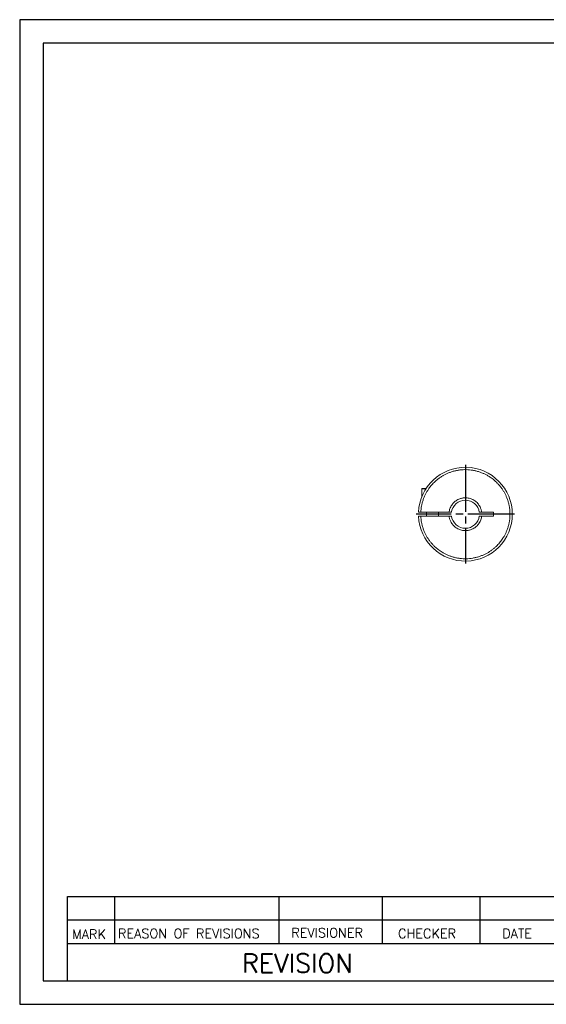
# Model space of a CAD drawing. Extents: x 10 to 307, y 10 to 220.
# Tile 1 of 7: x 10 to 122, y 10 to 220. Entities that reach past the tile are written whole.
import ezdxf

# ---------------------------------------------------------------- set-up
doc = ezdxf.new("R2010")
doc.units = 0
doc.header["$LTSCALE"] = 0.5
doc.header["$MEASUREMENT"] = 0
doc.linetypes.add('CENTER', pattern=[27, 20, -2, 3, -2])
doc.layers.get('0').update_dxf_attribs({"linetype": 'CONTINUOUS'})
doc.styles.get("Standard").update_dxf_attribs({"font": 'romans.shx', "bigfont": 'whgtxt.shx'})

msp = doc.modelspace()

# ---------------------------------------------------------------- linework, layer by layer
for p, q in [((307, 220), (10, 220)), ((10, 220), (10, 10)), ((302, 215), (15, 215)), ((15, 215), (15, 15)), ((20.1963, 15), (20.1963, 33)), ((20.1963, 33), (125, 33)), ((30.1963, 33), (30.1963, 23)), ((65.2416, 33), (65.2416, 23)), ((87.2739, 33), (87.2739, 23)), ((108.0991, 33), (108.0991, 23)), ((20.1963, 28), (125, 28)), ((20.1963, 23), (125, 23)), ((15, 15), (302, 15)), ((10, 10), (307, 10))]:
    msp.add_line(p, q)
at = {"color": 1, "linetype": 'CENTER'}
for p, q in [((104.9924, 125.0313), (104.9924, 104.0313)), ((115.4924, 114.5313), (94.506, 114.5313))]:
    msp.add_line(p, q, dxfattribs=at)
at = {"color": 7, "linetype": 'Continuous', "lineweight": 15}
for p, q in [((95.7424, 119.9063), (95.7424, 118.3309)), ((96.5597, 119.9063), (95.7424, 119.9063)), ((95.0004, 114.9313), (95.5008, 114.9313)), ((95.5008, 114.1313), (95.0004, 114.1313)), ((95.5008, 114.9313), (101.5153, 114.9313)), ((101.5153, 114.1313), (95.5008, 114.1313)), ((96.7424, 114.9313), (96.7424, 114.1313)), ((99.2424, 114.1313), (99.2424, 114.9313)), ((101.5153, 114.9313), (102.0192, 114.9313)), ((102.0192, 114.1313), (101.5153, 114.1313)), ((107.9656, 114.9313), (108.4695, 114.9313)), ((108.4695, 114.1313), (107.9656, 114.1313)), ((110.9924, 114.9313), (108.4695, 114.9313)), ((108.4695, 114.1313), (110.9924, 114.1313)), ((110.9924, 114.9313), (110.9924, 114.1313))]:
    msp.add_line(p, q, dxfattribs=at)
for centre, radius, start, end in [((104.9924, 114.5313), 10, 182.292443, 177.707557), ((95.8674, 119.9063), 0.125, 90, 180), ((104.9924, 114.5313), 3, 7.662256, 172.337744), ((104.9924, 114.5313), 3, 187.662256, 352.337744)]:
    msp.add_arc(centre, radius, start, end, dxfattribs=at)
for points, knots in [([(95.5008, 114.9313), (95.5152, 115.1601), (95.5441, 115.6174), (95.6512, 116.304), (95.8076, 116.994), (96.0206, 117.6834), (96.2764, 118.3305), (96.5633, 118.9285), (96.8737, 119.4781), (97.2811, 120.099), (97.8084, 120.7728), (98.4048, 121.3921), (98.9696, 121.8877), (99.4816, 122.2786), (100.0154, 122.6315), (100.5677, 122.946), (101.1358, 123.221), (101.7507, 123.4697), (102.4127, 123.6841), (103.1141, 123.853), (103.8127, 123.9664), (104.5048, 124.0272), (105.1924, 124.0374), (105.8791, 123.9982), (106.5679, 123.9084), (107.2611, 123.7657), (107.9549, 123.5675), (108.6072, 123.3254), (109.2112, 123.0511), (109.7672, 122.7523), (110.3965, 122.3581), (111.0813, 121.8451), (111.713, 121.2618), (112.2203, 120.7077), (112.622, 120.204), (112.986, 119.6777), (113.3121, 119.1322), (113.599, 118.57), (113.8605, 117.9604), (114.0889, 117.3031), (114.2725, 116.6054), (114.4006, 115.9093), (114.4759, 115.2187), (114.5006, 114.5314), (114.4759, 113.8441), (114.4006, 113.1536), (114.2726, 112.4575), (114.089, 111.7597), (113.8606, 111.1024), (113.5991, 110.4928), (113.3122, 109.9306), (112.9313, 109.2931), (112.4328, 108.5977), (111.863, 107.9539), (111.3196, 107.435), (110.8245, 107.0228), (110.306, 106.6478), (109.7675, 106.3103), (109.2114, 106.0116), (108.6075, 105.7373), (107.9552, 105.4951), (107.2615, 105.2969), (106.5683, 105.1542), (105.8794, 105.0643), (105.1928, 105.0251), (104.5051, 105.0353), (103.8131, 105.0961), (103.1145, 105.2095), (102.413, 105.3784), (101.7511, 105.5928), (101.1361, 105.8414), (100.568, 106.1164), (99.9226, 106.4838), (99.2169, 106.9675), (98.5611, 107.5237), (98.0309, 108.056), (97.6084, 108.5424), (97.2225, 109.0528), (96.8738, 109.5841), (96.5635, 110.1337), (96.2765, 110.7318), (96.0207, 111.3789), (95.8077, 112.0682), (95.6512, 112.7582), (95.544, 113.445), (95.5152, 113.9024), (95.5008, 114.1313)], [0, 0, 0, 0, 0.011677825, 0.023337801, 0.035363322, 0.047701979, 0.060064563, 0.070781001, 0.081477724, 0.092202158, 0.108594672, 0.124996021, 0.135934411, 0.146851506, 0.157797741, 0.168514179, 0.179210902, 0.189935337, 0.202289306, 0.214630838, 0.226660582, 0.238319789, 0.249999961, 0.261671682, 0.273333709, 0.285363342, 0.297701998, 0.310064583, 0.320781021, 0.331477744, 0.342202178, 0.358594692, 0.374996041, 0.385934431, 0.396851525, 0.40779776, 0.418514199, 0.429210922, 0.439935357, 0.452289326, 0.464630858, 0.476660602, 0.488319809, 0.49999998, 0.511671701, 0.523333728, 0.535363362, 0.547702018, 0.560064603, 0.570781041, 0.581477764, 0.592202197, 0.608594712, 0.624996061, 0.63593445, 0.646851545, 0.65779778, 0.668514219, 0.679210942, 0.689935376, 0.702289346, 0.714630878, 0.726660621, 0.738319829, 0.75, 0.761671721, 0.773333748, 0.785363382, 0.797702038, 0.810064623, 0.82078106, 0.831477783, 0.842202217, 0.858594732, 0.874996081, 0.88593447, 0.896851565, 0.9077978, 0.918514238, 0.929210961, 0.939935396, 0.952289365, 0.964630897, 0.97665927, 0.988317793, 1, 1, 1, 1]), ([(96.6552, 120.0313), (96.5987, 120.0313), (96.4274, 120.0313), (96.205, 120.0313), (96.0281, 120.0313), (95.9288, 120.0313), (95.8767, 120.0313), (95.8705, 120.0313), (95.8674, 120.0313)], [0, 0, 0, 0, 0.1135458, 0.3440678, 0.57430493, 0.71670706, 0.85784768, 1, 1, 1, 1]), ([(108.4695, 114.9313), (108.4551, 115.0333), (108.4266, 115.2365), (108.3503, 115.5347), (108.2496, 115.8252), (108.1049, 116.1462), (107.9057, 116.4886), (107.6377, 116.8379), (107.3276, 117.1503), (106.9819, 117.4227), (106.6042, 117.649), (106.21, 117.8216), (105.8074, 117.9438), (105.4028, 118.0156), (105.0266, 118.0371), (104.6845, 118.0225), (104.3796, 117.9823), (104.0794, 117.915), (103.7439, 117.808), (103.3808, 117.6492), (103.0032, 117.4229), (102.6574, 117.1505), (102.3472, 116.8382), (102.0793, 116.4888), (101.8626, 116.1169), (101.696, 115.731), (101.5758, 115.3375), (101.5355, 115.067), (101.5153, 114.9313)], [0, 0, 0, 0, 0.0303128, 0.06038416, 0.09044917, 0.12074309, 0.16392513, 0.20678589, 0.25001414, 0.29319614, 0.33605691, 0.37928513, 0.41959324, 0.45964479, 0.49999948, 0.53028391, 0.56034559, 0.59042044, 0.6207441, 0.66392613, 0.7067869, 0.75001514, 0.79319715, 0.83605792, 0.87928614, 0.9195825, 0.95963404, 1, 1, 1, 1]), ([(101.5153, 114.1313), (101.5296, 114.0292), (101.5582, 113.826), (101.6345, 113.5279), (101.7352, 113.2373), (101.8799, 112.9163), (102.0791, 112.5739), (102.3471, 112.2246), (102.6571, 111.9122), (103.0029, 111.6398), (103.3806, 111.4135), (103.7748, 111.2409), (104.1774, 111.1188), (104.582, 111.0469), (104.9582, 111.0254), (105.3003, 111.04), (105.6052, 111.0803), (105.9054, 111.1475), (106.2409, 111.2545), (106.604, 111.4134), (106.9816, 111.6397), (107.3274, 111.912), (107.6375, 112.2244), (107.9054, 112.5737), (108.1222, 112.9456), (108.2888, 113.3316), (108.409, 113.7251), (108.4493, 113.9955), (108.4695, 114.1313)], [0, 0, 0, 0, 0.0303128, 0.06038416, 0.09044917, 0.12074309, 0.16392513, 0.20678589, 0.25001414, 0.29319614, 0.33605691, 0.37928513, 0.41959324, 0.45964479, 0.49999948, 0.53028391, 0.56034559, 0.59042044, 0.6207441, 0.66392613, 0.7067869, 0.75001514, 0.79319715, 0.83605792, 0.87928614, 0.9195825, 0.95963404, 1, 1, 1, 1])]:
    msp.add_open_spline(points, degree=3, knots=knots, dxfattribs=at)

# ---------------------------------------------------------------- texts
for s, height, p in [('MARK', 2, (21.1824, 23.9345)), ('REASON OF REVISIONS', 2, (30.9592, 24.0975)), ('REVISIONER', 2, (67.9048, 24.2605)), ('CHECKER', 2, (90.6455, 24.0975)), ('DATE', 2, (112.8572, 24.0975)), ('REVISION', 4, (57.354, 16.762))]:
    msp.add_text(s, height=height).set_placement(p)

doc.saveas('drawing.dxf')
